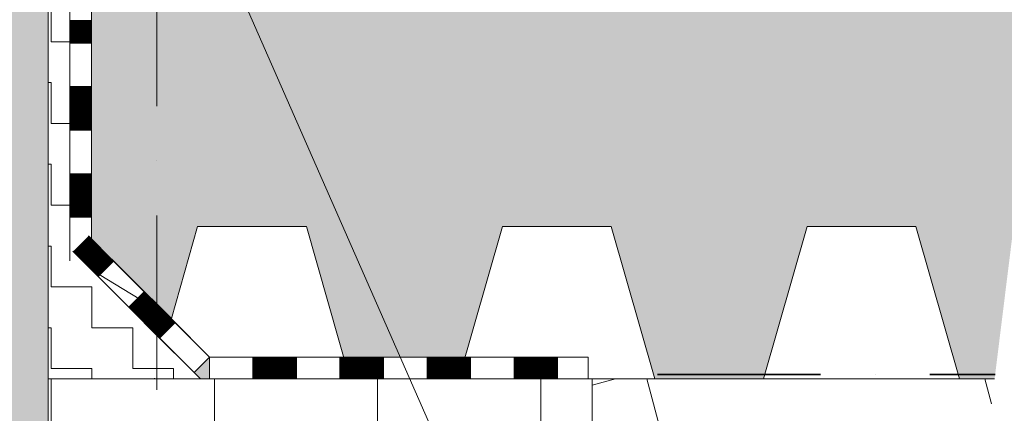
# Model space of a CAD drawing. Header units: millimetres. Extents: x -17177 to 48677, y -60985 to 11467.
# Tile 40 of 71: x -3802 to -3349, y -1971 to -1790. Entities that reach past the tile are written whole.
import ezdxf

# ---------------------------------------------------------------- set-up
doc = ezdxf.new("R2010")
doc.units = ezdxf.units.MM
doc.header["$PDMODE"] = 65
doc.linetypes.add('Carkovana 2x_1_1', pattern=[100, 75, -25])
doc.linetypes.add('Cerchovana_2', pattern=[125, 75, -25, 0, -25])
doc.layers.add('XR$3$INFUZE_1', color=7, linetype='Continuous', lineweight=25)
doc.styles.add('ARIALNARROW', font='ARIALN.TTF')
doc.dimstyles.new('DIMSTYLE_9', dxfattribs={"dimtxt": 62.5, "dimasz": 75, "dimexe": 0, "dimexo": 0, "dimgap": 31.25, "dimtad": 2, "dimdec": 0, "dimrnd": 5, "dimzin": 12, "dimdsep": 46, "dimtxsty": 'ARIALNARROW', "dimblk1": 'ALL_ML_STRICH', "dimblk2": 'ALL_ML_STRICH', "dimsah": 1, "dimcen": 0, "dimclrd": 6, "dimclre": 6, "dimclrt": 6, "dimadec": 0, "dimazin": 0, "dimtfac": 1, "dimtdec": 0, "dimtix": 1, "dimtmove": 2, "dimatfit": 3, "dimfxl": 0, "dimtzin": 0, "dimlwd": 0, "dimlwe": 18, "dimarcsym": 0})

# ---------------------------------------------------------------- blocks, each defined once
blk = doc.blocks.new('ALL_ML_STRICH')
at = {"color": 0, "linetype": 'ByBlock', "lineweight": -2}
for p, q in [((0, -0.5), (0, 0.5)), ((-0.3, -0.3), (0.3, 0.3)), ((-1, 0), (0.5, 0))]:
    blk.add_line(p, q, dxfattribs=at)
blk = doc.blocks.new('*D198')
at = {"layer": 'DEFPOINTS', "color": 6, "linetype": 'Continuous', "lineweight": 18}
for p in [(-3738.88, -1314.7), (-3738.88, -1784.7), (-3156.43, -1784.7)]:
    blk.add_point(p, dxfattribs=at)
at = {"layer": 'XR$3$INFUZE_1', "color": 6, "linetype": 'Continuous', "lineweight": -2}
for p, q in [((-3436.17, -1314.7), (-3156.43, -1314.7)), ((-3156.43, -1784.7), (-3156.43, -1314.7)), ((-3436.17, -1784.7), (-3156.43, -1784.7))]:
    blk.add_line(p, q, dxfattribs=at)
at = {"layer": 'XR$3$INFUZE_1', "color": 6, "linetype": 'Continuous', "lineweight": 18, "xscale": 75, "yscale": 75, "zscale": 75}
for p, rotation in [((-3156.43, -1314.7), 90), ((-3156.43, -1784.7), 270)]:
    blk.add_blockref('ALL_ML_STRICH', p, dxfattribs=dict(at, rotation=rotation))
at = {"layer": 'XR$3$INFUZE_1', "color": 6, "linetype": 'Continuous', "lineweight": 18, "insert": (-3212.68, -1548.12), "char_height": 62.5, "width": 152.1429, "attachment_point": 5, "rotation": 90, "style": 'ARIALNARROW'}
blk.add_mtext('\\W0.81;\\A1;{470}', dxfattribs=at)
blk = doc.blocks.new('VZOROVÁ ČÁRA_13')
at = {"layer": 'XR$3$INFUZE_1', "color": 1, "linetype": 'Continuous', "lineweight": 13}
for p, q in [((-3694.74, -1944.7), (-3694.74, -1954.7)), ((-3694.74, -1944.7), (-3674.74, -1944.7)), ((-3694.74, -1944.7), (-3674.74, -1944.7)), ((-3694.74, -1944.7), (-3674.74, -1944.7)), ((-3694.74, -1944.7), (-3674.74, -1944.7)), ((-3694.74, -1944.7), (-3674.74, -1944.7)), ((-3694.34, -1944.7), (-3694.34, -1954.7)), ((-3693.94, -1944.7), (-3693.94, -1954.7)), ((-3693.54, -1944.7), (-3693.54, -1954.7)), ((-3693.14, -1944.7), (-3693.14, -1954.7)), ((-3692.74, -1944.7), (-3692.74, -1954.7)), ((-3692.34, -1944.7), (-3692.34, -1954.7)), ((-3691.94, -1944.7), (-3691.94, -1954.7)), ((-3691.54, -1944.7), (-3691.54, -1954.7)), ((-3691.14, -1944.7), (-3691.14, -1954.7)), ((-3690.74, -1944.7), (-3690.74, -1954.7)), ((-3690.34, -1944.7), (-3690.34, -1954.7)), ((-3689.94, -1944.7), (-3689.94, -1954.7)), ((-3689.54, -1944.7), (-3689.54, -1954.7)), ((-3689.14, -1944.7), (-3689.14, -1954.7)), ((-3688.74, -1944.7), (-3688.74, -1954.7)), ((-3688.34, -1944.7), (-3688.34, -1954.7)), ((-3687.94, -1944.7), (-3687.94, -1954.7)), ((-3687.54, -1944.7), (-3687.54, -1954.7)), ((-3687.14, -1944.7), (-3687.14, -1954.7)), ((-3686.74, -1944.7), (-3686.74, -1954.7)), ((-3686.34, -1944.7), (-3686.34, -1954.7)), ((-3685.94, -1944.7), (-3685.94, -1954.7)), ((-3685.54, -1944.7), (-3685.54, -1954.7)), ((-3685.14, -1944.7), (-3685.14, -1954.7)), ((-3684.74, -1944.7), (-3684.74, -1954.7)), ((-3684.34, -1944.7), (-3684.34, -1954.7)), ((-3683.94, -1944.7), (-3683.94, -1954.7)), ((-3683.54, -1944.7), (-3683.54, -1954.7)), ((-3683.14, -1944.7), (-3683.14, -1954.7)), ((-3682.74, -1944.7), (-3682.74, -1954.7)), ((-3682.34, -1944.7), (-3682.34, -1954.7)), ((-3681.94, -1944.7), (-3681.94, -1954.7)), ((-3681.54, -1944.7), (-3681.54, -1954.7)), ((-3681.14, -1944.7), (-3681.14, -1954.7)), ((-3680.74, -1944.7), (-3680.74, -1954.7)), ((-3680.34, -1944.7), (-3680.34, -1954.7)), ((-3679.94, -1944.7), (-3679.94, -1954.7)), ((-3679.54, -1944.7), (-3679.54, -1954.7)), ((-3679.14, -1944.7), (-3679.14, -1954.7)), ((-3678.74, -1944.7), (-3678.74, -1954.7)), ((-3678.34, -1944.7), (-3678.34, -1954.7)), ((-3677.94, -1944.7), (-3677.94, -1954.7)), ((-3677.54, -1944.7), (-3677.54, -1954.7)), ((-3677.14, -1944.7), (-3677.14, -1954.7)), ((-3676.74, -1944.7), (-3676.74, -1954.7)), ((-3676.34, -1944.7), (-3676.34, -1954.7)), ((-3675.94, -1944.7), (-3675.94, -1954.7)), ((-3675.54, -1944.7), (-3675.54, -1954.7)), ((-3675.14, -1944.7), (-3675.14, -1954.7)), ((-3674.74, -1944.7), (-3674.74, -1954.7)), ((-3654.74, -1944.7), (-3654.74, -1954.7)), ((-3654.74, -1944.7), (-3634.74, -1944.7)), ((-3654.74, -1944.7), (-3634.74, -1944.7)), ((-3654.74, -1944.7), (-3634.74, -1944.7)), ((-3654.74, -1944.7), (-3634.74, -1944.7)), ((-3654.74, -1944.7), (-3634.74, -1944.7)), ((-3654.34, -1944.7), (-3654.34, -1954.7)), ((-3653.94, -1944.7), (-3653.94, -1954.7)), ((-3653.54, -1944.7), (-3653.54, -1954.7)), ((-3653.14, -1944.7), (-3653.14, -1954.7)), ((-3652.74, -1944.7), (-3652.74, -1954.7)), ((-3652.34, -1944.7), (-3652.34, -1954.7)), ((-3651.94, -1944.7), (-3651.94, -1954.7)), ((-3651.54, -1944.7), (-3651.54, -1954.7)), ((-3651.14, -1944.7), (-3651.14, -1954.7)), ((-3650.74, -1944.7), (-3650.74, -1954.7)), ((-3650.34, -1944.7), (-3650.34, -1954.7)), ((-3649.94, -1944.7), (-3649.94, -1954.7)), ((-3649.54, -1944.7), (-3649.54, -1954.7)), ((-3649.14, -1944.7), (-3649.14, -1954.7)), ((-3648.74, -1944.7), (-3648.74, -1954.7)), ((-3648.34, -1944.7), (-3648.34, -1954.7)), ((-3647.94, -1944.7), (-3647.94, -1954.7)), ((-3647.54, -1944.7), (-3647.54, -1954.7)), ((-3647.14, -1944.7), (-3647.14, -1954.7)), ((-3646.74, -1944.7), (-3646.74, -1954.7)), ((-3646.34, -1944.7), (-3646.34, -1954.7)), ((-3645.94, -1944.7), (-3645.94, -1954.7)), ((-3645.54, -1944.7), (-3645.54, -1954.7)), ((-3645.14, -1944.7), (-3645.14, -1954.7)), ((-3644.74, -1944.7), (-3644.74, -1954.7)), ((-3644.34, -1944.7), (-3644.34, -1954.7)), ((-3643.94, -1944.7), (-3643.94, -1954.7)), ((-3643.54, -1944.7), (-3643.54, -1954.7)), ((-3643.14, -1944.7), (-3643.14, -1954.7)), ((-3642.74, -1944.7), (-3642.74, -1954.7)), ((-3642.34, -1944.7), (-3642.34, -1954.7)), ((-3641.94, -1944.7), (-3641.94, -1954.7)), ((-3641.54, -1944.7), (-3641.54, -1954.7)), ((-3641.14, -1944.7), (-3641.14, -1954.7)), ((-3640.74, -1944.7), (-3640.74, -1954.7)), ((-3640.34, -1944.7), (-3640.34, -1954.7)), ((-3639.94, -1944.7), (-3639.94, -1954.7)), ((-3639.54, -1944.7), (-3639.54, -1954.7)), ((-3639.14, -1944.7), (-3639.14, -1954.7)), ((-3638.74, -1944.7), (-3638.74, -1954.7)), ((-3638.34, -1944.7), (-3638.34, -1954.7)), ((-3637.94, -1944.7), (-3637.94, -1954.7)), ((-3637.54, -1944.7), (-3637.54, -1954.7)), ((-3637.14, -1944.7), (-3637.14, -1954.7)), ((-3636.74, -1944.7), (-3636.74, -1954.7)), ((-3636.34, -1944.7), (-3636.34, -1954.7)), ((-3635.94, -1944.7), (-3635.94, -1954.7)), ((-3635.54, -1944.7), (-3635.54, -1954.7)), ((-3635.14, -1944.7), (-3635.14, -1954.7)), ((-3634.74, -1944.7), (-3634.74, -1954.7)), ((-3614.74, -1944.7), (-3614.74, -1954.7)), ((-3614.74, -1944.7), (-3594.74, -1944.7)), ((-3614.74, -1944.7), (-3594.74, -1944.7)), ((-3614.74, -1944.7), (-3594.74, -1944.7)), ((-3614.74, -1944.7), (-3594.74, -1944.7)), ((-3614.74, -1944.7), (-3594.74, -1944.7)), ((-3614.34, -1944.7), (-3614.34, -1954.7)), ((-3613.94, -1944.7), (-3613.94, -1954.7)), ((-3613.54, -1944.7), (-3613.54, -1954.7)), ((-3613.14, -1944.7), (-3613.14, -1954.7)), ((-3612.74, -1944.7), (-3612.74, -1954.7)), ((-3612.34, -1944.7), (-3612.34, -1954.7)), ((-3611.94, -1944.7), (-3611.94, -1954.7)), ((-3611.54, -1944.7), (-3611.54, -1954.7)), ((-3611.14, -1944.7), (-3611.14, -1954.7)), ((-3610.74, -1944.7), (-3610.74, -1954.7)), ((-3610.34, -1944.7), (-3610.34, -1954.7)), ((-3609.94, -1944.7), (-3609.94, -1954.7)), ((-3609.54, -1944.7), (-3609.54, -1954.7)), ((-3609.14, -1944.7), (-3609.14, -1954.7)), ((-3608.74, -1944.7), (-3608.74, -1954.7)), ((-3608.34, -1944.7), (-3608.34, -1954.7)), ((-3607.94, -1944.7), (-3607.94, -1954.7)), ((-3607.54, -1944.7), (-3607.54, -1954.7)), ((-3607.14, -1944.7), (-3607.14, -1954.7)), ((-3606.74, -1944.7), (-3606.74, -1954.7)), ((-3606.34, -1944.7), (-3606.34, -1954.7)), ((-3605.94, -1944.7), (-3605.94, -1954.7)), ((-3605.54, -1944.7), (-3605.54, -1954.7)), ((-3605.14, -1944.7), (-3605.14, -1954.7)), ((-3604.74, -1944.7), (-3604.74, -1954.7)), ((-3604.34, -1944.7), (-3604.34, -1954.7)), ((-3603.94, -1944.7), (-3603.94, -1954.7)), ((-3603.54, -1944.7), (-3603.54, -1954.7)), ((-3603.14, -1944.7), (-3603.14, -1954.7)), ((-3602.74, -1944.7), (-3602.74, -1954.7)), ((-3602.34, -1944.7), (-3602.34, -1954.7)), ((-3601.94, -1944.7), (-3601.94, -1954.7)), ((-3601.54, -1944.7), (-3601.54, -1954.7)), ((-3601.14, -1944.7), (-3601.14, -1954.7)), ((-3600.74, -1944.7), (-3600.74, -1954.7)), ((-3600.34, -1944.7), (-3600.34, -1954.7)), ((-3599.94, -1944.7), (-3599.94, -1954.7)), ((-3599.54, -1944.7), (-3599.54, -1954.7)), ((-3599.14, -1944.7), (-3599.14, -1954.7)), ((-3598.74, -1944.7), (-3598.74, -1954.7)), ((-3598.34, -1944.7), (-3598.34, -1954.7)), ((-3597.94, -1944.7), (-3597.94, -1954.7)), ((-3597.54, -1944.7), (-3597.54, -1954.7)), ((-3597.14, -1944.7), (-3597.14, -1954.7)), ((-3596.74, -1944.7), (-3596.74, -1954.7)), ((-3596.34, -1944.7), (-3596.34, -1954.7)), ((-3595.94, -1944.7), (-3595.94, -1954.7)), ((-3595.54, -1944.7), (-3595.54, -1954.7)), ((-3595.14, -1944.7), (-3595.14, -1954.7)), ((-3594.74, -1944.7), (-3594.74, -1954.7)), ((-3574.74, -1944.7), (-3574.74, -1954.7)), ((-3574.74, -1944.7), (-3554.74, -1944.7)), ((-3574.74, -1944.7), (-3554.74, -1944.7)), ((-3574.74, -1944.7), (-3554.74, -1944.7)), ((-3574.74, -1944.7), (-3554.74, -1944.7)), ((-3574.74, -1944.7), (-3554.74, -1944.7)), ((-3574.34, -1944.7), (-3574.34, -1954.7)), ((-3573.94, -1944.7), (-3573.94, -1954.7)), ((-3573.54, -1944.7), (-3573.54, -1954.7)), ((-3573.14, -1944.7), (-3573.14, -1954.7)), ((-3572.74, -1944.7), (-3572.74, -1954.7)), ((-3572.34, -1944.7), (-3572.34, -1954.7)), ((-3571.94, -1944.7), (-3571.94, -1954.7)), ((-3571.54, -1944.7), (-3571.54, -1954.7)), ((-3571.14, -1944.7), (-3571.14, -1954.7)), ((-3570.74, -1944.7), (-3570.74, -1954.7)), ((-3570.34, -1944.7), (-3570.34, -1954.7)), ((-3569.94, -1944.7), (-3569.94, -1954.7)), ((-3569.54, -1944.7), (-3569.54, -1954.7)), ((-3569.14, -1944.7), (-3569.14, -1954.7)), ((-3568.74, -1944.7), (-3568.74, -1954.7)), ((-3568.34, -1944.7), (-3568.34, -1954.7)), ((-3567.94, -1944.7), (-3567.94, -1954.7)), ((-3567.54, -1944.7), (-3567.54, -1954.7)), ((-3567.14, -1944.7), (-3567.14, -1954.7)), ((-3566.74, -1944.7), (-3566.74, -1954.7)), ((-3566.34, -1944.7), (-3566.34, -1954.7)), ((-3565.94, -1944.7), (-3565.94, -1954.7)), ((-3565.54, -1944.7), (-3565.54, -1954.7)), ((-3565.14, -1944.7), (-3565.14, -1954.7)), ((-3564.74, -1944.7), (-3564.74, -1954.7)), ((-3564.34, -1944.7), (-3564.34, -1954.7)), ((-3563.94, -1944.7), (-3563.94, -1954.7)), ((-3563.54, -1944.7), (-3563.54, -1954.7)), ((-3563.14, -1944.7), (-3563.14, -1954.7)), ((-3562.74, -1944.7), (-3562.74, -1954.7)), ((-3562.34, -1944.7), (-3562.34, -1954.7)), ((-3561.94, -1944.7), (-3561.94, -1954.7)), ((-3561.54, -1944.7), (-3561.54, -1954.7)), ((-3561.14, -1944.7), (-3561.14, -1954.7)), ((-3560.74, -1944.7), (-3560.74, -1954.7)), ((-3560.34, -1944.7), (-3560.34, -1954.7)), ((-3559.94, -1944.7), (-3559.94, -1954.7)), ((-3559.54, -1944.7), (-3559.54, -1954.7)), ((-3559.14, -1944.7), (-3559.14, -1954.7)), ((-3558.74, -1944.7), (-3558.74, -1954.7)), ((-3558.34, -1944.7), (-3558.34, -1954.7)), ((-3557.94, -1944.7), (-3557.94, -1954.7)), ((-3557.54, -1944.7), (-3557.54, -1954.7)), ((-3557.14, -1944.7), (-3557.14, -1954.7)), ((-3556.74, -1944.7), (-3556.74, -1954.7)), ((-3556.34, -1944.7), (-3556.34, -1954.7)), ((-3555.94, -1944.7), (-3555.94, -1954.7)), ((-3555.54, -1944.7), (-3555.54, -1954.7)), ((-3555.14, -1944.7), (-3555.14, -1954.7)), ((-3554.74, -1944.7), (-3540.74, -1944.7)), ((-3554.74, -1944.7), (-3540.74, -1944.7)), ((-3554.74, -1944.7), (-3554.74, -1954.7)), ((-3714.74, -1954.7), (-3694.74, -1954.7)), ((-3694.74, -1954.7), (-3674.74, -1954.7)), ((-3674.74, -1954.7), (-3654.74, -1954.7)), ((-3654.74, -1954.7), (-3634.74, -1954.7)), ((-3634.74, -1954.7), (-3614.74, -1954.7)), ((-3614.74, -1954.7), (-3594.74, -1954.7)), ((-3594.74, -1954.7), (-3574.74, -1954.7)), ((-3574.74, -1954.7), (-3554.74, -1954.7)), ((-3554.74, -1954.7), (-3540.74, -1954.7))]:
    blk.add_line(p, q, dxfattribs=at)
for points in [[(-3714.74, -1944.7), (-3694.74, -1944.7), (-3674.74, -1944.7)], [(-3714.74, -1944.7), (-3694.74, -1944.7), (-3674.74, -1944.7)], [(-3674.74, -1944.7), (-3654.74, -1944.7), (-3634.74, -1944.7)], [(-3674.74, -1944.7), (-3654.74, -1944.7), (-3634.74, -1944.7)], [(-3634.74, -1944.7), (-3614.74, -1944.7), (-3594.74, -1944.7)], [(-3634.74, -1944.7), (-3614.74, -1944.7), (-3594.74, -1944.7)], [(-3594.74, -1944.7), (-3574.74, -1944.7), (-3554.74, -1944.7)], [(-3594.74, -1944.7), (-3574.74, -1944.7), (-3554.74, -1944.7)]]:
    blk.add_lwpolyline(points, dxfattribs=at)
blk = doc.blocks.new('VZOROVÁ ČÁRA_14')
at = {"layer": 'XR$3$INFUZE_1', "color": 1, "linetype": 'Continuous', "lineweight": 13}
for p, q in [((-3778.88, -1800.56), (-3778.88, -1780.56)), ((-3778.88, -1800.56), (-3778.88, -1780.56)), ((-3778.88, -1800.56), (-3778.88, -1780.56)), ((-3778.88, -1800.56), (-3778.88, -1780.56)), ((-3778.88, -1800.56), (-3778.88, -1780.56)), ((-3768.88, -1800.56), (-3768.88, -1780.56)), ((-3778.88, -1790.16), (-3768.88, -1790.16)), ((-3778.88, -1790.56), (-3768.88, -1790.56)), ((-3778.88, -1790.96), (-3768.88, -1790.96)), ((-3778.88, -1791.36), (-3768.88, -1791.36)), ((-3778.88, -1791.76), (-3768.88, -1791.76)), ((-3778.88, -1792.16), (-3768.88, -1792.16)), ((-3778.88, -1792.56), (-3768.88, -1792.56)), ((-3778.88, -1792.96), (-3768.88, -1792.96)), ((-3778.88, -1793.36), (-3768.88, -1793.36)), ((-3778.88, -1793.76), (-3768.88, -1793.76)), ((-3778.88, -1794.16), (-3768.88, -1794.16)), ((-3778.88, -1794.56), (-3768.88, -1794.56)), ((-3778.88, -1794.96), (-3768.88, -1794.96)), ((-3778.88, -1795.36), (-3768.88, -1795.36)), ((-3778.88, -1795.76), (-3768.88, -1795.76)), ((-3778.88, -1796.16), (-3768.88, -1796.16)), ((-3778.88, -1796.56), (-3768.88, -1796.56)), ((-3778.88, -1796.96), (-3768.88, -1796.96)), ((-3778.88, -1797.36), (-3768.88, -1797.36)), ((-3778.88, -1797.76), (-3768.88, -1797.76)), ((-3778.88, -1798.16), (-3768.88, -1798.16)), ((-3778.88, -1798.56), (-3768.88, -1798.56)), ((-3778.88, -1798.96), (-3768.88, -1798.96)), ((-3778.88, -1799.36), (-3768.88, -1799.36)), ((-3778.88, -1799.76), (-3768.88, -1799.76)), ((-3778.88, -1800.16), (-3768.88, -1800.16)), ((-3778.88, -1800.56), (-3768.88, -1800.56)), ((-3768.88, -1820.56), (-3768.88, -1800.56)), ((-3778.88, -1840.56), (-3778.88, -1820.56)), ((-3778.88, -1840.56), (-3778.88, -1820.56)), ((-3778.88, -1840.56), (-3778.88, -1820.56)), ((-3778.88, -1840.56), (-3778.88, -1820.56)), ((-3778.88, -1840.56), (-3778.88, -1820.56)), ((-3778.88, -1820.56), (-3768.88, -1820.56)), ((-3778.88, -1820.96), (-3768.88, -1820.96)), ((-3778.88, -1821.36), (-3768.88, -1821.36)), ((-3778.88, -1821.76), (-3768.88, -1821.76)), ((-3778.88, -1822.16), (-3768.88, -1822.16)), ((-3778.88, -1822.56), (-3768.88, -1822.56)), ((-3778.88, -1822.96), (-3768.88, -1822.96)), ((-3768.88, -1840.56), (-3768.88, -1820.56)), ((-3778.88, -1823.36), (-3768.88, -1823.36)), ((-3778.88, -1823.76), (-3768.88, -1823.76)), ((-3778.88, -1824.16), (-3768.88, -1824.16)), ((-3778.88, -1824.56), (-3768.88, -1824.56)), ((-3778.88, -1824.96), (-3768.88, -1824.96)), ((-3778.88, -1825.36), (-3768.88, -1825.36)), ((-3778.88, -1825.76), (-3768.88, -1825.76)), ((-3778.88, -1826.16), (-3768.88, -1826.16)), ((-3778.88, -1826.56), (-3768.88, -1826.56)), ((-3778.88, -1826.96), (-3768.88, -1826.96)), ((-3778.88, -1827.36), (-3768.88, -1827.36)), ((-3778.88, -1827.76), (-3768.88, -1827.76)), ((-3778.88, -1828.16), (-3768.88, -1828.16)), ((-3778.88, -1828.56), (-3768.88, -1828.56)), ((-3778.88, -1828.96), (-3768.88, -1828.96)), ((-3778.88, -1829.36), (-3768.88, -1829.36)), ((-3778.88, -1829.76), (-3768.88, -1829.76)), ((-3778.88, -1830.16), (-3768.88, -1830.16)), ((-3778.88, -1830.56), (-3768.88, -1830.56)), ((-3778.88, -1830.96), (-3768.88, -1830.96)), ((-3778.88, -1831.36), (-3768.88, -1831.36)), ((-3778.88, -1831.76), (-3768.88, -1831.76)), ((-3778.88, -1832.16), (-3768.88, -1832.16)), ((-3778.88, -1832.56), (-3768.88, -1832.56)), ((-3778.88, -1832.96), (-3768.88, -1832.96)), ((-3778.88, -1833.36), (-3768.88, -1833.36)), ((-3778.88, -1833.76), (-3768.88, -1833.76)), ((-3778.88, -1834.16), (-3768.88, -1834.16)), ((-3778.88, -1834.56), (-3768.88, -1834.56)), ((-3778.88, -1834.96), (-3768.88, -1834.96)), ((-3778.88, -1835.36), (-3768.88, -1835.36)), ((-3778.88, -1835.76), (-3768.88, -1835.76)), ((-3778.88, -1836.16), (-3768.88, -1836.16)), ((-3778.88, -1836.56), (-3768.88, -1836.56)), ((-3778.88, -1836.96), (-3768.88, -1836.96)), ((-3778.88, -1837.36), (-3768.88, -1837.36)), ((-3778.88, -1837.76), (-3768.88, -1837.76)), ((-3778.88, -1838.16), (-3768.88, -1838.16)), ((-3778.88, -1838.56), (-3768.88, -1838.56)), ((-3778.88, -1838.96), (-3768.88, -1838.96)), ((-3778.88, -1839.36), (-3768.88, -1839.36)), ((-3778.88, -1839.76), (-3768.88, -1839.76)), ((-3778.88, -1840.16), (-3768.88, -1840.16)), ((-3778.88, -1840.56), (-3768.88, -1840.56)), ((-3768.88, -1860.56), (-3768.88, -1840.56)), ((-3778.88, -1880.56), (-3778.88, -1860.56)), ((-3778.88, -1880.56), (-3778.88, -1860.56)), ((-3778.88, -1880.56), (-3778.88, -1860.56)), ((-3778.88, -1880.56), (-3778.88, -1860.56)), ((-3778.88, -1880.56), (-3778.88, -1860.56)), ((-3778.88, -1860.56), (-3768.88, -1860.56)), ((-3778.88, -1860.96), (-3768.88, -1860.96)), ((-3778.88, -1861.36), (-3768.88, -1861.36)), ((-3778.88, -1861.76), (-3768.88, -1861.76)), ((-3778.88, -1862.16), (-3768.88, -1862.16)), ((-3778.88, -1862.56), (-3768.88, -1862.56)), ((-3778.88, -1862.96), (-3768.88, -1862.96)), ((-3778.88, -1863.36), (-3768.88, -1863.36)), ((-3778.88, -1863.76), (-3768.88, -1863.76)), ((-3768.88, -1880.56), (-3768.88, -1860.56)), ((-3778.88, -1864.16), (-3768.88, -1864.16)), ((-3778.88, -1864.56), (-3768.88, -1864.56)), ((-3778.88, -1864.96), (-3768.88, -1864.96)), ((-3778.88, -1865.36), (-3768.88, -1865.36)), ((-3778.88, -1865.76), (-3768.88, -1865.76)), ((-3778.88, -1866.16), (-3768.88, -1866.16)), ((-3778.88, -1866.56), (-3768.88, -1866.56)), ((-3778.88, -1866.96), (-3768.88, -1866.96)), ((-3778.88, -1867.36), (-3768.88, -1867.36)), ((-3778.88, -1867.76), (-3768.88, -1867.76)), ((-3778.88, -1868.16), (-3768.88, -1868.16)), ((-3778.88, -1868.56), (-3768.88, -1868.56)), ((-3778.88, -1868.96), (-3768.88, -1868.96)), ((-3778.88, -1869.36), (-3768.88, -1869.36)), ((-3778.88, -1869.76), (-3768.88, -1869.76)), ((-3778.88, -1870.16), (-3768.88, -1870.16)), ((-3778.88, -1870.56), (-3768.88, -1870.56)), ((-3778.88, -1870.96), (-3768.88, -1870.96)), ((-3778.88, -1871.36), (-3768.88, -1871.36)), ((-3778.88, -1871.76), (-3768.88, -1871.76)), ((-3778.88, -1872.16), (-3768.88, -1872.16)), ((-3778.88, -1872.56), (-3768.88, -1872.56)), ((-3778.88, -1872.96), (-3768.88, -1872.96)), ((-3778.88, -1873.36), (-3768.88, -1873.36)), ((-3778.88, -1873.76), (-3768.88, -1873.76)), ((-3778.88, -1874.16), (-3768.88, -1874.16)), ((-3778.88, -1874.56), (-3768.88, -1874.56)), ((-3778.88, -1874.96), (-3768.88, -1874.96)), ((-3778.88, -1875.36), (-3768.88, -1875.36)), ((-3778.88, -1875.76), (-3768.88, -1875.76)), ((-3778.88, -1876.16), (-3768.88, -1876.16)), ((-3778.88, -1876.56), (-3768.88, -1876.56)), ((-3778.88, -1876.96), (-3768.88, -1876.96)), ((-3778.88, -1877.36), (-3768.88, -1877.36)), ((-3778.88, -1877.76), (-3768.88, -1877.76)), ((-3778.88, -1878.16), (-3768.88, -1878.16)), ((-3778.88, -1878.56), (-3768.88, -1878.56)), ((-3778.88, -1878.96), (-3768.88, -1878.96)), ((-3778.88, -1879.36), (-3768.88, -1879.36)), ((-3778.88, -1879.76), (-3768.88, -1879.76)), ((-3778.88, -1880.16), (-3768.88, -1880.16)), ((-3778.88, -1880.56), (-3768.88, -1880.56)), ((-3768.88, -1900.56), (-3768.88, -1880.56))]:
    blk.add_line(p, q, dxfattribs=at)
for points in [[(-3778.88, -1820.56), (-3778.88, -1800.56), (-3778.88, -1780.56)], [(-3778.88, -1820.56), (-3778.88, -1800.56), (-3778.88, -1780.56)], [(-3778.88, -1860.56), (-3778.88, -1840.56), (-3778.88, -1820.56)], [(-3778.88, -1860.56), (-3778.88, -1840.56), (-3778.88, -1820.56)], [(-3778.88, -1900.56), (-3778.88, -1880.56), (-3778.88, -1860.56)], [(-3778.88, -1900.56), (-3778.88, -1880.56), (-3778.88, -1860.56)]]:
    blk.add_lwpolyline(points, dxfattribs=at)
blk = doc.blocks.new('VZOROVÁ ČÁRA_15')
at = {"layer": 'XR$3$INFUZE_1', "color": 1, "linetype": 'Continuous', "lineweight": 13}
for p, q in [((-3777.21, -1896.37), (-3770.14, -1889.3)), ((-3776.92, -1896.66), (-3769.85, -1889.59)), ((-3776.64, -1896.94), (-3769.57, -1889.87)), ((-3776.36, -1897.22), (-3769.29, -1890.15)), ((-3776.08, -1897.51), (-3769, -1890.43)), ((-3775.79, -1897.79), (-3768.72, -1890.72)), ((-3775.51, -1898.07), (-3768.44, -1891)), ((-3758.82, -1900.62), (-3770.35, -1889.09)), ((-3775.23, -1898.35), (-3768.16, -1891.28)), ((-3774.94, -1898.64), (-3767.87, -1891.57)), ((-3774.66, -1898.92), (-3767.59, -1891.85)), ((-3774.38, -1899.2), (-3767.31, -1892.13)), ((-3774.1, -1899.49), (-3767.02, -1892.41)), ((-3773.81, -1899.77), (-3766.74, -1892.7)), ((-3773.53, -1900.05), (-3766.46, -1892.98)), ((-3773.25, -1900.33), (-3766.18, -1893.26)), ((-3772.96, -1900.62), (-3765.89, -1893.55)), ((-3772.68, -1900.9), (-3765.61, -1893.83)), ((-3772.4, -1901.18), (-3765.33, -1894.11)), ((-3772.12, -1901.47), (-3765.04, -1894.39)), ((-3771.83, -1901.75), (-3764.76, -1894.68)), ((-3771.55, -1902.03), (-3764.48, -1894.96)), ((-3771.27, -1902.31), (-3764.2, -1895.24)), ((-3770.98, -1902.6), (-3763.91, -1895.53)), ((-3765.89, -1907.69), (-3777.42, -1896.16)), ((-3765.89, -1907.69), (-3777.42, -1896.16)), ((-3765.89, -1907.69), (-3777.42, -1896.16)), ((-3765.89, -1907.69), (-3777.42, -1896.16)), ((-3765.89, -1907.69), (-3777.42, -1896.16)), ((-3770.7, -1902.88), (-3763.63, -1895.81)), ((-3770.42, -1903.16), (-3763.35, -1896.09)), ((-3770.14, -1903.45), (-3763.06, -1896.37)), ((-3769.85, -1903.73), (-3762.78, -1896.66)), ((-3769.57, -1904.01), (-3762.5, -1896.94)), ((-3769.29, -1904.29), (-3762.22, -1897.22)), ((-3769, -1904.58), (-3761.93, -1897.51)), ((-3768.72, -1904.86), (-3761.65, -1897.79)), ((-3768.44, -1905.14), (-3761.37, -1898.07)), ((-3768.16, -1905.43), (-3761.09, -1898.35)), ((-3767.87, -1905.71), (-3760.8, -1898.64)), ((-3767.59, -1905.99), (-3760.52, -1898.92)), ((-3767.31, -1906.27), (-3760.24, -1899.2)), ((-3767.02, -1906.56), (-3759.95, -1899.49)), ((-3766.74, -1906.84), (-3759.67, -1899.77)), ((-3766.46, -1907.12), (-3759.39, -1900.05)), ((-3766.18, -1907.41), (-3759.11, -1900.33)), ((-3765.89, -1907.69), (-3758.82, -1900.62)), ((-3744.68, -1914.76), (-3758.82, -1900.62)), ((-3751.75, -1921.83), (-3744.68, -1914.76)), ((-3751.47, -1922.11), (-3744.4, -1915.04)), ((-3751.19, -1922.4), (-3744.11, -1915.32)), ((-3750.9, -1922.68), (-3743.83, -1915.61)), ((-3750.62, -1922.96), (-3743.55, -1915.89)), ((-3750.34, -1923.24), (-3743.27, -1916.17)), ((-3750.05, -1923.53), (-3742.98, -1916.46)), ((-3749.77, -1923.81), (-3742.7, -1916.74)), ((-3749.49, -1924.09), (-3742.42, -1917.02)), ((-3749.21, -1924.38), (-3742.13, -1917.3)), ((-3748.92, -1924.66), (-3741.85, -1917.59)), ((-3748.64, -1924.94), (-3741.57, -1917.87)), ((-3748.36, -1925.22), (-3741.29, -1918.15)), ((-3730.54, -1928.9), (-3744.68, -1914.76)), ((-3737.61, -1935.97), (-3751.75, -1921.83)), ((-3737.61, -1935.97), (-3751.75, -1921.83)), ((-3737.61, -1935.97), (-3751.75, -1921.83)), ((-3737.61, -1935.97), (-3751.75, -1921.83)), ((-3737.61, -1935.97), (-3751.75, -1921.83)), ((-3748.07, -1925.51), (-3741, -1918.44)), ((-3747.79, -1925.79), (-3740.72, -1918.72)), ((-3747.51, -1926.07), (-3740.44, -1919)), ((-3747.23, -1926.36), (-3740.15, -1919.28)), ((-3746.94, -1926.64), (-3739.87, -1919.57)), ((-3746.66, -1926.92), (-3739.59, -1919.85)), ((-3746.38, -1927.2), (-3739.31, -1920.13)), ((-3746.09, -1927.49), (-3739.02, -1920.42)), ((-3745.81, -1927.77), (-3738.74, -1920.7)), ((-3745.53, -1928.05), (-3738.46, -1920.98)), ((-3745.25, -1928.34), (-3738.17, -1921.26)), ((-3744.96, -1928.62), (-3737.89, -1921.55)), ((-3744.68, -1928.9), (-3737.61, -1921.83)), ((-3744.4, -1929.18), (-3737.33, -1922.11)), ((-3744.11, -1929.47), (-3737.04, -1922.4)), ((-3743.83, -1929.75), (-3736.76, -1922.68)), ((-3743.55, -1930.03), (-3736.48, -1922.96)), ((-3743.27, -1930.32), (-3736.19, -1923.24)), ((-3742.98, -1930.6), (-3735.91, -1923.53)), ((-3742.7, -1930.88), (-3735.63, -1923.81)), ((-3742.42, -1931.16), (-3735.35, -1924.09)), ((-3742.13, -1931.45), (-3735.06, -1924.38)), ((-3741.85, -1931.73), (-3734.78, -1924.66)), ((-3741.57, -1932.01), (-3734.5, -1924.94)), ((-3741.29, -1932.3), (-3734.22, -1925.22)), ((-3741, -1932.58), (-3733.93, -1925.51)), ((-3740.72, -1932.86), (-3733.65, -1925.79)), ((-3740.44, -1933.14), (-3733.37, -1926.07)), ((-3740.15, -1933.43), (-3733.08, -1926.36)), ((-3739.87, -1933.71), (-3732.8, -1926.64)), ((-3739.59, -1933.99), (-3732.52, -1926.92)), ((-3739.31, -1934.28), (-3732.24, -1927.2)), ((-3739.02, -1934.56), (-3731.95, -1927.49)), ((-3738.74, -1934.84), (-3731.67, -1927.77)), ((-3738.46, -1935.12), (-3731.39, -1928.05)), ((-3738.17, -1935.41), (-3731.1, -1928.34)), ((-3737.89, -1935.69), (-3730.82, -1928.62)), ((-3737.61, -1935.97), (-3730.54, -1928.9)), ((-3716.4, -1943.04), (-3730.54, -1928.9))]:
    blk.add_line(p, q, dxfattribs=at)
for points in [[(-3751.75, -1921.83), (-3765.89, -1907.69), (-3777.42, -1896.16)], [(-3751.75, -1921.83), (-3765.89, -1907.69), (-3777.42, -1896.16)], [(-3723.47, -1950.11), (-3737.61, -1935.97), (-3751.75, -1921.83)], [(-3723.47, -1950.11), (-3737.61, -1935.97), (-3751.75, -1921.83)]]:
    blk.add_lwpolyline(points, dxfattribs=at)

msp = doc.modelspace()

# ---------------------------------------------------------------- hatches: boundary and pattern name
at = {"layer": 'XR$3$INFUZE_1', "linetype": 'Continuous', "lineweight": 25}
for color, points in [(254, [(-4358.88, -2054.7), (-4408.88, -2054.7), (-4408.88, -2288.24), (-3738.88, -2288.24), (-3738.88, -2054.7), (-3788.88, -2054.7), (-3788.88, -1704.7), (-4328.88, -1704.7), (-4328.88, -1664.7), (-3788.88, -1664.7), (-3788.88, -1485.91), (-3768.88, -1464.7), (-3768.88, -191), (-4378.88, -191), (-4378.88, -1464.7), (-4358.88, -1485.91)]), (1, [(-3714.74, -1954.7), (-3714.74, -1944.7), (-3721.81, -1951.77), (-3718.88, -1954.7)])]:
    msp.add_hatch(color=color, dxfattribs=at).paths.add_polyline_path(points)
at = {"layer": 'XR$3$INFUZE_1', "linetype": 'Continuous', "lineweight": 13}
h = msp.add_hatch(dxfattribs=at)
h.set_pattern_fill('VZOR', color=1, scale=18.75, style=0, pattern_type=2)
h.set_pattern_definition([(0, (37.5, 37.5), (18.75, 18.75), [18.75, -18.75]), (90, (37.5, 37.5), (-18.75, 18.75), [18.75, -18.75])])
h.paths.add_polyline_path([(-3788.88, -1954.7), (-3718.88, -1954.7), (-3768.88, -1904.7), (-3768.88, -1464.7), (-3772.67, -1464.7), (-3788.88, -1485.91)], flags=0)
msp.add_hatch(color=251, dxfattribs=at).paths.add_polyline_path([(-3460.14, -1954.7), (-3440.14, -1884.7), (-3390.14, -1884.7), (-3370.14, -1954.7), (-3353.94, -1954.7), (-3332.82, -1784.7), (-3508.88, -1784.7), (-3768.88, -1784.7), (-3768.88, -1890.56), (-3732.2, -1926.93), (-3720.14, -1884.7), (-3670.14, -1884.7), (-3653, -1944.7), (-3597.28, -1944.7), (-3580.14, -1884.7), (-3530.14, -1884.7), (-3510.14, -1954.7)])
h = msp.add_hatch(dxfattribs=at)
h.set_pattern_fill('VZOR', color=250, scale=37.5, style=0, pattern_type=2)
h.set_pattern_definition([(0, (75, 75), (37.5, 37.5), [37.5, -37.5]), (90, (75, 75), (-37.5, 37.5), [37.5, -37.5])])
h.paths.add_polyline_path([(-3788.88, -2054.7), (-3538.88, -2054.7), (-3538.88, -1954.7), (-3788.88, -1954.7)], flags=0)
h = msp.add_hatch(dxfattribs=at)
h.set_pattern_fill('VZOR', color=250, scale=75, angle=15, style=0, pattern_type=2)
h.set_pattern_definition([(15, (106.066, 183.71), (53.033, 91.8559), [75, -75]), (105, (106.066, 183.71), (-91.8559, 53.033), [75, -75])])
h.paths.add_polyline_path([(-3538.88, -1954.7), (-3538.88, -2054.7), (-3366.36, -2054.7), (-3353.94, -1954.7)], flags=0)

# ---------------------------------------------------------------- linework, layer by layer
at = {"layer": 'XR$3$INFUZE_1', "color": 1, "linetype": 'Continuous', "lineweight": 13}
for p, q in [((-3768.88, -1470.91), (-3768.88, -1904.7)), ((-3788.88, -1485.91), (-3788.88, -1954.7)), ((-3768.88, -1890.56), (-3768.88, -1784.7)), ((-3714.74, -1944.7), (-3768.88, -1890.56)), ((-3732.2, -1926.93), (-3768.88, -1890.56)), ((-3768.88, -1904.7), (-3718.88, -1954.7)), ((-3768.88, -1904.7), (-3718.88, -1954.7)), ((-3732.2, -1926.93), (-3768.88, -1904.7)), ((-3714.74, -1944.7), (-3721.81, -1951.77)), ((-3714.74, -1944.7), (-3714.74, -1954.7)), ((-3714.74, -1944.7), (-3540.74, -1944.7)), ((-3540.74, -1944.7), (-3540.74, -1954.7)), ((-3540.74, -1954.7), (-3718.88, -1954.7))]:
    msp.add_line(p, q, dxfattribs=at)
at = {"layer": 'XR$3$INFUZE_1', "color": 5, "linetype": 'Continuous', "lineweight": 13}
msp.add_line((-3753.18, -1658.13), (-3352.38, -2568.92), dxfattribs=at)
at = {"layer": 'XR$3$INFUZE_1', "color": 7, "linetype": 'Cerchovana_2', "lineweight": 13}
msp.add_line((-3738.88, -1954.7), (-3738.88, -1784.7), dxfattribs=at)
at = {"layer": 'XR$3$INFUZE_1', "color": 7, "linetype": 'Carkovana 2x_1_1', "lineweight": 13}
msp.add_line((-3738.88, -1884.7), (-3738.88, -2288.24), dxfattribs=at)
at = {"layer": 'XR$3$INFUZE_1', "color": 7, "linetype": 'Continuous', "lineweight": 13}
for p, q in [((-3732.2, -1926.93), (-3720.14, -1884.7)), ((-3720.14, -1884.7), (-3670.14, -1884.7)), ((-3670.14, -1884.7), (-3650.14, -1954.7)), ((-3600.14, -1954.7), (-3580.14, -1884.7)), ((-3580.14, -1884.7), (-3530.14, -1884.7)), ((-3530.14, -1884.7), (-3510.14, -1954.7)), ((-3460.14, -1954.7), (-3440.14, -1884.7)), ((-3440.14, -1884.7), (-3390.14, -1884.7)), ((-3390.14, -1884.7), (-3370.14, -1954.7)), ((-3740.14, -1954.7), (-3740.04, -1954.37)), ((-3788.88, -2054.7), (-3788.88, -1954.7)), ((-3788.88, -1954.7), (-3538.88, -1954.7)), ((-3650.14, -1954.7), (-3600.14, -1954.7)), ((-3538.88, -1954.7), (-3460.14, -1954.7)), ((-3538.88, -1954.7), (-3538.88, -2054.7)), ((-3538.88, -1954.7), (-3353.94, -1954.7)), ((-3510.14, -1954.7), (-3460.14, -1954.7)), ((-3370.14, -1954.7), (-3353.94, -1954.7))]:
    msp.add_line(p, q, dxfattribs=at)
at = {"layer": 'XR$3$INFUZE_1', "color": 7, "linetype": 'Cerchovana_2', "lineweight": 35}
msp.add_line((-3508.88, -1952.7), (-3353.69, -1952.7), dxfattribs=at)
at = {"layer": 'XR$3$INFUZE_1', "color": 7, "linetype": 'Continuous', "lineweight": 13}
for points in [[(-3740.14, -1954.7), (-3740.14, -1954.7)], [(-3740.14, -1954.7), (-3740.14, -1954.7)], [(-3600.14, -1954.7), (-3600.14, -1954.7)], [(-3600.14, -1954.7), (-3600.14, -1954.7)], [(-3460.14, -1954.7), (-3460.14, -1954.7)], [(-3460.14, -1954.7), (-3460.14, -1954.7)], [(-3460.14, -1954.7), (-3460.14, -1954.7)], [(-3460.14, -1954.7), (-3460.14, -1954.7)]]:
    msp.add_lwpolyline(points, close=True, dxfattribs=at)

# ---------------------------------------------------------------- block references
at = {"layer": 'XR$3$INFUZE_1', "color": 1, "linetype": 'Continuous', "lineweight": 13}
for name in ['VZOROVÁ ČÁRA_14', 'VZOROVÁ ČÁRA_15', 'VZOROVÁ ČÁRA_13']:
    msp.add_blockref(name, (0, 0), dxfattribs=at)

# ---------------------------------------------------------------- dimensions: what is measured, and where the dimension line sits
at = {"layer": 'XR$3$INFUZE_1', "color": 6, "linetype": 'Continuous', "lineweight": 18}
dim = msp.add_linear_dim(base=(-3156.43, -1314.7), p1=(-3436.17, -1784.7), p2=(-3436.17, -1314.7), angle=90, dimstyle='DIMSTYLE_9', override={"dimpost": '<>', "dimclrd": 6, "dimclre": 6, "dimclrt": 6, "dimlwd": 0, "dimlwe": 18}, dxfattribs=at)
dim.commit()
dim.dimension.update_dxf_attribs({"geometry": '*D198', "text_midpoint": (-3212.68, -1548.12), "dimtype": 160})

doc.saveas('drawing.dxf')
